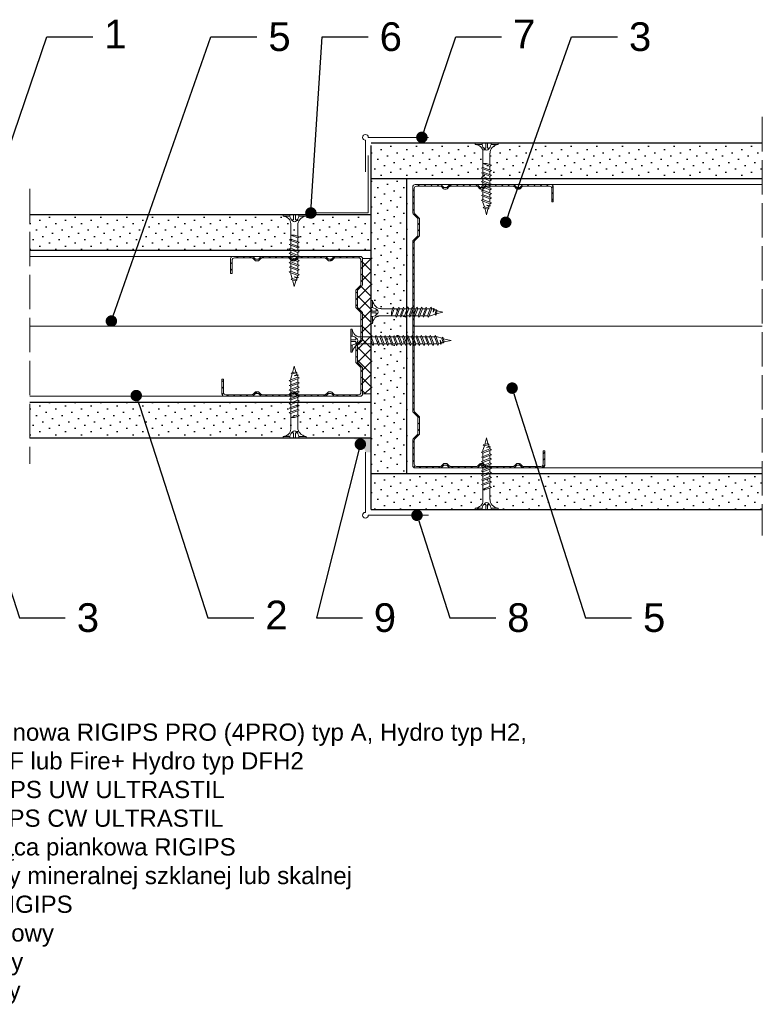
# Model space of a CAD drawing. Header units: millimetres. Extents: x 1745 to 2186, y 1219 to 1563.
# Tile 2 of 2: x 1927 to 2186, y 1219 to 1563. Entities that reach past the tile are written whole.
import ezdxf
from ezdxf import colors
from ezdxf.entities.mleader import LeaderData, LeaderLine
from ezdxf.math import Vec2, Vec3

# ---------------------------------------------------------------- set-up
doc = ezdxf.new("R2010")
doc.units = ezdxf.units.MM
doc.linetypes.add('ACAD_ISO02W100', pattern=[15, 12, -3])
for name, color, linetype, lineweight in [('_ISOVER WELNA', 7, 'BATTING', 9), ('_RIGIPS AKCESORIA', 7, 'Continuous', 18), ('_RIGIPS G-K', 7, 'Continuous', 25), ('_RIGIPS PROFIL', 7, 'Continuous', 18), ('KRESKOWANIE', 7, 'Continuous', 9), ('OPISY', 7, 'Continuous', 9), ('PRZERYWANA', 7, 'ACAD_ISO02W100', 9)]:
    doc.layers.add(name, color=color, linetype=linetype, lineweight=lineweight)
doc.styles.get("Standard").update_dxf_attribs({"font": 'arial.ttf'})
doc.linetypes.add('BATTING', pattern='A,0.00254,-2.54,[134,ltypeshp.shx,S=2.54,R=0,X=-2.54,Y=0],-5.08,[134,ltypeshp.shx,S=2.54,R=180,X=2.54,Y=0],-2.54', length=10.16254)
pattern_1 = [(315, (0, 0.9), (3.367596, 1.122532), [0, -3.175])]
pattern_2 = [(315, (0, -0.9), (3.367596, 1.122532), [0, -3.175])]

# ---------------------------------------------------------------- blocks, each defined once
blk = doc.blocks.new('CW 50 ULTRASTIL')
h = blk.add_hatch()
h.set_pattern_fill('ANSI31', color=256, scale=0.5, style=0)
h.paths.add_polyline_path([(28.56, 40.65, -0.198912), (28.71, 41), (30.21, 42.51, 0.198912), (30.36, 42.86), (30.36, 48.45, 0.198912), (30.21, 48.8), (28.71, 50.31, -0.198912), (28.56, 50.66), (28.56, 59.85, -0.198912), (28.71, 60.2), (30.21, 61.71, 0.198912), (30.36, 62.06), (30.36, 67.65, 0.198912), (30.21, 68), (28.71, 69.51, -0.198912), (28.56, 69.86), (28.56, 78.31, -0.414214), (29.36, 79.11), (37.68, 79.11, -0.198912), (38.04, 78.96), (38.74, 78.25, 0.198912), (39.1, 78.11), (39.68, 78.11, 0.198912), (40.04, 78.25), (40.74, 78.96, -0.198912), (41.1, 79.11), (50.38, 79.11, -0.198912), (50.74, 78.96), (51.44, 78.25, 0.198912), (51.8, 78.11), (52.38, 78.11, 0.198912), (52.74, 78.25), (53.44, 78.96, -0.198912), (53.8, 79.11), (63.08, 79.11, -0.198912), (63.44, 78.96), (64.14, 78.25, 0.198912), (64.5, 78.11), (65.08, 78.11, 0.198912), (65.44, 78.25), (66.14, 78.96, -0.198912), (66.5, 79.11), (75.66, 79.11, -0.414214), (76.46, 78.31), (76.46, 73.66), (77.01, 73.66), (77.01, 78.86, 0.414214), (76.21, 79.66), (66.5, 79.66, 0.198912), (66.14, 79.51), (65.44, 78.8, -0.198912), (65.08, 78.66), (64.5, 78.66, -0.198912), (64.14, 78.8), (63.44, 79.51, 0.198912), (63.08, 79.66), (53.8, 79.66, 0.198912), (53.44, 79.51), (52.74, 78.8, -0.198912), (52.38, 78.66), (51.8, 78.66, -0.198912), (51.44, 78.8), (50.74, 79.51, 0.198912), (50.38, 79.66), (41.1, 79.66, 0.198912), (40.74, 79.51), (40.04, 78.8, -0.198912), (39.68, 78.66), (39.1, 78.66, -0.198912), (38.74, 78.8), (38.04, 79.51, 0.198912), (37.68, 79.66), (28.81, 79.66, 0.414214), (28.01, 78.86), (28.01, 69.86, 0.198912), (28.16, 69.51), (29.66, 68, -0.198912), (29.81, 67.65), (29.81, 62.06, -0.198912), (29.66, 61.71), (28.16, 60.2, 0.198912), (28.01, 59.85), (28.01, 50.66, 0.198912), (28.16, 50.31), (29.66, 48.8, -0.198912), (29.81, 48.45), (29.81, 42.86, -0.198912), (29.66, 42.51), (28.16, 41, 0.198912), (28.01, 40.65), (28.01, 31.66, 0.414214), (28.81, 30.86), (37.68, 30.86, 0.198912), (38.04, 31), (38.74, 31.71, -0.198912), (39.1, 31.86), (39.68, 31.86, -0.198912), (40.04, 31.71), (40.74, 31, 0.198912), (41.1, 30.86), (50.38, 30.86, 0.198912), (50.74, 31), (51.44, 31.71, -0.198912), (51.8, 31.86), (52.38, 31.86, -0.198912), (52.74, 31.71), (53.44, 31, 0.198912), (53.8, 30.86), (63.08, 30.86, 0.198912), (63.44, 31), (64.14, 31.71, -0.198912), (64.5, 31.86), (65.08, 31.86, -0.198912), (65.44, 31.71), (66.14, 31, 0.198912), (66.5, 30.86), (73.21, 30.86, 0.414214), (74.01, 31.66), (74.01, 36.86), (73.46, 36.86), (73.46, 32.21, -0.414214), (72.66, 31.41), (66.5, 31.41, -0.198912), (66.14, 31.55), (65.44, 32.26, 0.198912), (65.08, 32.41), (64.5, 32.41, 0.198912), (64.14, 32.26), (63.44, 31.55, -0.198912), (63.08, 31.41), (53.8, 31.41, -0.198912), (53.44, 31.55), (52.74, 32.26, 0.198912), (52.38, 32.41), (51.8, 32.41, 0.198912), (51.44, 32.26), (50.74, 31.55, -0.198912), (50.38, 31.41), (41.1, 31.41, -0.198912), (40.74, 31.55), (40.04, 32.26, 0.198912), (39.68, 32.41), (39.1, 32.41, 0.198912), (38.74, 32.26), (38.04, 31.55, -0.198912), (37.68, 31.41), (29.36, 31.41, -0.414214), (28.56, 32.21)])
at = {"layer": '_RIGIPS PROFIL'}
for p, q in [((37.68, 79.66), (28.81, 79.66)), ((37.68, 79.11), (29.36, 79.11)), ((38.04, 79.51), (38.74, 78.8)), ((40.74, 79.51), (40.04, 78.8)), ((50.38, 79.66), (41.1, 79.66)), ((50.38, 79.11), (41.1, 79.11)), ((50.74, 79.51), (51.44, 78.8)), ((53.44, 79.51), (52.74, 78.8)), ((53.8, 79.66), (63.08, 79.66)), ((53.8, 79.11), (63.08, 79.11)), ((63.44, 79.51), (64.14, 78.8)), ((66.14, 79.51), (65.44, 78.8)), ((76.21, 79.66), (66.5, 79.66)), ((75.66, 79.11), (66.5, 79.11)), ((28.01, 78.86), (28.01, 69.86)), ((28.56, 78.31), (28.56, 69.86)), ((38.04, 78.96), (38.74, 78.25)), ((39.68, 78.66), (39.1, 78.66)), ((39.68, 78.11), (39.1, 78.11)), ((40.74, 78.96), (40.04, 78.25)), ((50.74, 78.96), (51.44, 78.25)), ((52.38, 78.66), (51.8, 78.66)), ((52.38, 78.11), (51.8, 78.11)), ((53.44, 78.96), (52.74, 78.25)), ((63.44, 78.96), (64.14, 78.25)), ((65.08, 78.66), (64.5, 78.66)), ((65.08, 78.11), (64.5, 78.11)), ((66.14, 78.96), (65.44, 78.25)), ((76.46, 73.66), (76.46, 78.31)), ((77.01, 73.66), (77.01, 78.86)), ((76.46, 73.66), (77.01, 73.66)), ((29.66, 68), (28.16, 69.51)), ((30.21, 68), (28.71, 69.51)), ((29.81, 67.65), (29.81, 62.06)), ((30.36, 67.65), (30.36, 62.06)), ((28.01, 59.85), (28.01, 50.66)), ((29.66, 61.71), (28.16, 60.2)), ((28.56, 59.85), (28.56, 50.66)), ((30.21, 61.71), (28.71, 60.2)), ((29.66, 48.8), (28.16, 50.31)), ((30.21, 48.8), (28.71, 50.31)), ((29.81, 42.86), (29.81, 48.45)), ((30.36, 42.86), (30.36, 48.45)), ((29.66, 42.51), (28.16, 41)), ((30.21, 42.51), (28.71, 41)), ((28.01, 31.66), (28.01, 40.65)), ((28.56, 32.21), (28.56, 40.65)), ((73.46, 36.86), (73.46, 32.21)), ((73.46, 36.86), (74.01, 36.86)), ((74.01, 36.86), (74.01, 31.66)), ((37.68, 31.41), (29.36, 31.41)), ((38.04, 31.55), (38.74, 32.26)), ((38.04, 31), (38.74, 31.71)), ((39.68, 32.41), (39.1, 32.41)), ((39.68, 31.86), (39.1, 31.86)), ((40.74, 31.55), (40.04, 32.26)), ((40.74, 31), (40.04, 31.71)), ((50.38, 31.41), (41.1, 31.41)), ((50.74, 31.55), (51.44, 32.26)), ((50.74, 31), (51.44, 31.71)), ((52.38, 32.41), (51.8, 32.41)), ((52.38, 31.86), (51.8, 31.86)), ((53.44, 31.55), (52.74, 32.26)), ((53.44, 31), (52.74, 31.71)), ((53.8, 31.41), (63.08, 31.41)), ((63.44, 31.55), (64.14, 32.26)), ((63.44, 31), (64.14, 31.71)), ((65.08, 32.41), (64.5, 32.41)), ((65.08, 31.86), (64.5, 31.86)), ((66.14, 31.55), (65.44, 32.26)), ((66.14, 31), (65.44, 31.71)), ((72.66, 31.41), (66.5, 31.41)), ((37.68, 30.86), (28.81, 30.86)), ((50.38, 30.86), (41.1, 30.86)), ((53.8, 30.86), (63.08, 30.86)), ((73.21, 30.86), (66.5, 30.86))]:
    blk.add_line(p, q, dxfattribs=at)
for centre, radius, start, end in [((28.81, 78.86), 0.8, 90, 180), ((29.36, 78.31), 0.8, 90, 180), ((37.68, 79.16), 0.5, 45, 90), ((37.68, 78.61), 0.5, 45, 90), ((41.1, 79.16), 0.5, 90, 135), ((41.1, 78.61), 0.5, 90, 135), ((50.38, 79.16), 0.5, 45, 90), ((50.38, 78.61), 0.5, 45, 90), ((53.8, 79.16), 0.5, 90, 135), ((53.8, 78.61), 0.5, 90, 135), ((63.08, 79.16), 0.5, 45, 90), ((63.08, 78.61), 0.5, 45, 90), ((66.5, 79.16), 0.5, 90, 135), ((66.5, 78.61), 0.5, 90, 135), ((75.66, 78.31), 0.8, 0, 90), ((76.21, 78.86), 0.8, 0, 90), ((39.1, 79.16), 0.5, 225, 270), ((39.1, 78.61), 0.5, 225, 270), ((39.68, 79.16), 0.5, 270, 315), ((39.68, 78.61), 0.5, 270, 315), ((51.8, 79.16), 0.5, 225, 270), ((51.8, 78.61), 0.5, 225, 270), ((52.38, 79.16), 0.5, 270, 315), ((52.38, 78.61), 0.5, 270, 315), ((64.5, 79.16), 0.5, 225, 270), ((64.5, 78.61), 0.5, 225, 270), ((65.08, 79.16), 0.5, 270, 315), ((65.08, 78.61), 0.5, 270, 315), ((28.51, 69.86), 0.5, 180, 225), ((29.06, 69.86), 0.5, 180, 225), ((29.31, 67.65), 0.5, 0, 45), ((29.86, 67.65), 0.5, 0, 45), ((29.31, 62.06), 0.5, 315, 0), ((29.86, 62.06), 0.5, 315, 0), ((28.51, 59.85), 0.5, 135, 180), ((29.06, 59.85), 0.5, 135, 180), ((28.51, 50.66), 0.5, 180, 225), ((29.06, 50.66), 0.5, 180, 225), ((29.31, 48.45), 0.5, 0, 45), ((29.86, 48.45), 0.5, 0, 45), ((29.31, 42.86), 0.5, 315, 0), ((29.86, 42.86), 0.5, 315, 0), ((28.51, 40.65), 0.5, 135, 180), ((29.06, 40.65), 0.5, 135, 180), ((28.81, 31.66), 0.8, 180, 270), ((29.36, 32.21), 0.8, 180, 270), ((37.68, 31.91), 0.5, 270, 315), ((37.68, 31.36), 0.5, 270, 315), ((39.1, 31.91), 0.5, 90, 135), ((39.1, 31.36), 0.5, 90, 135), ((39.68, 31.91), 0.5, 45, 90), ((39.68, 31.36), 0.5, 45, 90), ((41.1, 31.91), 0.5, 225, 270), ((41.1, 31.36), 0.5, 225, 270), ((50.38, 31.91), 0.5, 270, 315), ((50.38, 31.36), 0.5, 270, 315), ((51.8, 31.91), 0.5, 90, 135), ((51.8, 31.36), 0.5, 90, 135), ((52.38, 31.91), 0.5, 45, 90), ((52.38, 31.36), 0.5, 45, 90), ((53.8, 31.91), 0.5, 225, 270), ((53.8, 31.36), 0.5, 225, 270), ((63.08, 31.91), 0.5, 270, 315), ((63.08, 31.36), 0.5, 270, 315), ((64.5, 31.91), 0.5, 90, 135), ((64.5, 31.36), 0.5, 90, 135), ((65.08, 31.91), 0.5, 45, 90), ((65.08, 31.36), 0.5, 45, 90), ((66.5, 31.91), 0.5, 225, 270), ((66.5, 31.36), 0.5, 225, 270), ((72.66, 32.21), 0.8, 270, 0), ((73.21, 31.66), 0.8, 270, 0)]:
    blk.add_arc(centre, radius, start, end, dxfattribs=at)
blk = doc.blocks.new('TN 25')
at = {"layer": '_RIGIPS AKCESORIA'}
for p, q in [((0, -0.84), (0, 7.16)), ((0, 7.16), (0.46, 7.16)), ((0.46, 7.16), (0.46, 4.78)), ((0.46, 4.78), (0, 4.78)), ((0, 3.5), (1.77, 3.5)), ((1.77, 3.5), (1.77, 4.2)), ((3.02, 4.46), (8.47, 4.46)), ((7.12, 4.46), (7.12, 3.18)), ((8.03, 2.01), (7.12, 4.46)), ((8.47, 4.46), (8.79, 5)), ((9.61, 1.51), (8.47, 4.46)), ((8.79, 5), (9.93, 2.01)), ((9, 4.46), (10.1, 4.46)), ((10.1, 4.46), (10.41, 5)), ((11.23, 1.51), (10.1, 4.46)), ((10.41, 5), (11.56, 2.01)), ((10.62, 4.46), (11.67, 4.46)), ((11.67, 4.46), (11.99, 5)), ((12.81, 1.51), (11.67, 4.46)), ((11.99, 5), (13.14, 2.01)), ((12.2, 4.46), (13.21, 4.46)), ((13.21, 4.46), (13.52, 5)), ((14.34, 1.51), (13.21, 4.46)), ((13.52, 5), (14.67, 2.01)), ((13.73, 4.46), (14.8, 4.46)), ((14.8, 4.46), (15.12, 5)), ((15.94, 1.51), (14.8, 4.46)), ((15.12, 5), (16.26, 2.01)), ((15.33, 4.46), (16.42, 4.46)), ((16.42, 4.46), (16.73, 5)), ((17.55, 1.51), (16.42, 4.46)), ((16.73, 5), (17.88, 2.01)), ((16.94, 4.46), (17.99, 4.46)), ((17.99, 4.46), (18.31, 5)), ((19.13, 1.51), (17.99, 4.46)), ((18.31, 5), (19.45, 2.01)), ((18.52, 4.46), (19.68, 4.46)), ((19.68, 4.46), (20, 5)), ((20.82, 1.51), (19.68, 4.46)), ((20, 5), (21.14, 2.01)), ((20.21, 4.46), (20.7, 4.46)), ((20.7, 4.46), (22.28, 3.98)), ((22.28, 3.98), (22.56, 4.37)), ((22.7, 2.36), (22.28, 3.98)), ((22.56, 4.37), (23.03, 2.71)), ((22.71, 3.85), (25, 3.24)), ((0, 2.83), (1.77, 2.83)), ((0.46, 1.64), (0, 1.64)), ((0.46, -0.84), (0.46, 1.64)), ((1.77, 2.83), (1.77, 2.18)), ((7.49, 2.01), (3.55, 2.01)), ((7.12, 3.18), (7.65, 1.53)), ((7.65, 1.53), (8.03, 2.01)), ((9.41, 2.01), (8.03, 2.01)), ((9.93, 2.01), (9.61, 1.51)), ((11.04, 2.01), (9.93, 2.01)), ((11.56, 2.01), (11.23, 1.51)), ((12.61, 2.01), (11.56, 2.01)), ((13.14, 2.01), (12.81, 1.51)), ((14.15, 2.01), (13.14, 2.01)), ((14.67, 2.01), (14.34, 1.51)), ((15.74, 2.01), (14.67, 2.01)), ((16.26, 2.01), (15.94, 1.51)), ((17.36, 2.01), (16.26, 2.01)), ((17.88, 2.01), (17.55, 1.51)), ((18.93, 2.01), (17.88, 2.01)), ((19.45, 2.01), (19.13, 1.51)), ((19.45, 2.01), (20.62, 2.01)), ((21.14, 2.01), (20.82, 1.51)), ((21.14, 2.01), (21.81, 2.12)), ((21.85, 1.83), (21.67, 3.28)), ((21.67, 3.28), (22.14, 2.4)), ((22.14, 2.4), (21.85, 1.83)), ((22.7, 2.36), (22.14, 2.4)), ((23.03, 2.71), (22.7, 2.36)), ((25, 3.24), (23.03, 2.71)), ((0, -0.84), (0.46, -0.84))]:
    blk.add_line(p, q, dxfattribs=at)
for centre, major_axis, ratio, start_param, end_param in [((3.09, 7.67), (0.17, 3.2), 0.826134, 1.773653, 3.180586), ((-0.04, 0.9), (0, 3.93), 0.848176, -0.720942, -0.151112), ((1.66, 3.18), (0, 0.895), 0.848176, -1.552777, -0.720942), ((3.37, -1.57), (0.28, 3.57), 0.832181, 0.035984, 1.430787), ((-2.73, 15.91), (0, 14.76), 0.848176, 3.399396, 3.475072), ((0.59, 4.62), (0, 2.81), 0.848176, 3.475072, 3.862535), ((1.66, 3.18), (0, 0.895), 0.848176, 3.862535, 4.730408)]:
    blk.add_ellipse(centre, major_axis=major_axis, ratio=ratio, start_param=start_param, end_param=end_param, dxfattribs=at)
blk = doc.blocks.new('CW 100 ULTRASTIL')
h = blk.add_hatch()
h.set_pattern_fill('ANSI31', color=256, scale=0.5, style=0)
h.paths.add_polyline_path([(179.46, 109.85, -0.198912), (179.6, 110.2), (181.11, 111.71, 0.198912), (181.26, 112.06), (181.26, 117.65, 0.198912), (181.11, 118), (179.6, 119.51, -0.198912), (179.46, 119.86), (179.46, 128.31, -0.414214), (180.26, 129.11), (188.58, 129.11, -0.198912), (188.93, 128.96), (189.64, 128.25, 0.198912), (189.99, 128.11), (190.58, 128.11, 0.198912), (190.93, 128.25), (191.64, 128.96, -0.198912), (191.99, 129.11), (201.28, 129.11, -0.198912), (201.63, 128.96), (202.34, 128.25, 0.198912), (202.69, 128.11), (203.28, 128.11, 0.198912), (203.63, 128.25), (204.34, 128.96, -0.198912), (204.69, 129.11), (213.98, 129.11, -0.198912), (214.33, 128.96), (215.04, 128.25, 0.198912), (215.39, 128.11), (215.98, 128.11, 0.198912), (216.33, 128.25), (217.04, 128.96, -0.198912), (217.39, 129.11), (226.56, 129.11, -0.414214), (227.36, 128.31), (227.36, 123.66), (227.91, 123.66), (227.91, 128.86, 0.414214), (227.11, 129.66), (217.39, 129.66, 0.198912), (217.04, 129.51), (216.33, 128.8, -0.198912), (215.98, 128.66), (215.39, 128.66, -0.198912), (215.04, 128.8), (214.33, 129.51, 0.198912), (213.98, 129.66), (204.69, 129.66, 0.198912), (204.34, 129.51), (203.63, 128.8, -0.198912), (203.28, 128.66), (202.69, 128.66, -0.198912), (202.34, 128.8), (201.63, 129.51, 0.198912), (201.28, 129.66), (191.99, 129.66, 0.198912), (191.64, 129.51), (190.93, 128.8, -0.198912), (190.58, 128.66), (189.99, 128.66, -0.198912), (189.64, 128.8), (188.93, 129.51, 0.198912), (188.58, 129.66), (179.71, 129.66, 0.414214), (178.91, 128.86), (178.91, 119.86, 0.198912), (179.05, 119.51), (180.56, 118, -0.198912), (180.71, 117.65), (180.71, 112.06, -0.198912), (180.56, 111.71), (179.05, 110.2, 0.198912), (178.91, 109.85), (178.91, 50.66, 0.198912), (179.05, 50.31), (180.56, 48.8, -0.198912), (180.71, 48.45), (180.71, 42.86, -0.198912), (180.56, 42.51), (179.05, 41, 0.198912), (178.91, 40.65), (178.91, 31.66, 0.414214), (179.71, 30.86), (188.58, 30.86, 0.198912), (188.93, 31), (189.64, 31.71, -0.198912), (189.99, 31.86), (190.58, 31.86, -0.198912), (190.93, 31.71), (191.64, 31, 0.198912), (191.99, 30.86), (201.28, 30.86, 0.198912), (201.63, 31), (202.34, 31.71, -0.198912), (202.69, 31.86), (203.28, 31.86, -0.198912), (203.63, 31.71), (204.34, 31, 0.198912), (204.69, 30.86), (213.98, 30.86, 0.198912), (214.33, 31), (215.04, 31.71, -0.198912), (215.39, 31.86), (215.98, 31.86, -0.198912), (216.33, 31.71), (217.04, 31, 0.198912), (217.39, 30.86), (224.11, 30.86, 0.414214), (224.91, 31.66), (224.91, 36.86), (224.36, 36.86), (224.36, 32.21, -0.414214), (223.56, 31.41), (217.39, 31.41, -0.198912), (217.04, 31.55), (216.33, 32.26, 0.198912), (215.98, 32.41), (215.39, 32.41, 0.198912), (215.04, 32.26), (214.33, 31.55, -0.198912), (213.98, 31.41), (204.69, 31.41, -0.198912), (204.34, 31.55), (203.63, 32.26, 0.198912), (203.28, 32.41), (202.69, 32.41, 0.198912), (202.34, 32.26), (201.63, 31.55, -0.198912), (201.28, 31.41), (191.99, 31.41, -0.198912), (191.64, 31.55), (190.93, 32.26, 0.198912), (190.58, 32.41), (189.99, 32.41, 0.198912), (189.64, 32.26), (188.93, 31.55, -0.198912), (188.58, 31.41), (180.26, 31.41, -0.414214), (179.46, 32.21), (179.46, 40.65, -0.198912), (179.6, 41), (181.11, 42.51, 0.198912), (181.26, 42.86), (181.26, 48.45, 0.198912), (181.11, 48.8), (179.6, 50.31, -0.198912), (179.46, 50.66)])
at = {"layer": '_RIGIPS PROFIL'}
for p, q in [((178.91, 128.86), (178.91, 119.86)), ((179.46, 128.31), (179.46, 119.86)), ((188.58, 129.66), (179.71, 129.66)), ((188.58, 129.11), (180.26, 129.11)), ((188.93, 129.51), (189.64, 128.8)), ((188.93, 128.96), (189.64, 128.25)), ((190.58, 128.66), (189.99, 128.66)), ((190.58, 128.11), (189.99, 128.11)), ((191.64, 129.51), (190.93, 128.8)), ((191.64, 128.96), (190.93, 128.25)), ((201.28, 129.66), (191.99, 129.66)), ((201.28, 129.11), (191.99, 129.11)), ((201.63, 129.51), (202.34, 128.8)), ((201.63, 128.96), (202.34, 128.25)), ((203.28, 128.66), (202.69, 128.66)), ((203.28, 128.11), (202.69, 128.11)), ((204.34, 129.51), (203.63, 128.8)), ((204.34, 128.96), (203.63, 128.25)), ((204.69, 129.66), (213.98, 129.66)), ((204.69, 129.11), (213.98, 129.11)), ((214.33, 129.51), (215.04, 128.8)), ((214.33, 128.96), (215.04, 128.25)), ((215.98, 128.66), (215.39, 128.66)), ((215.98, 128.11), (215.39, 128.11)), ((217.04, 129.51), (216.33, 128.8)), ((217.04, 128.96), (216.33, 128.25)), ((227.11, 129.66), (217.39, 129.66)), ((226.56, 129.11), (217.39, 129.11)), ((227.36, 123.66), (227.36, 128.31)), ((227.91, 123.66), (227.91, 128.86)), ((227.36, 123.66), (227.91, 123.66)), ((180.56, 118), (179.05, 119.51)), ((181.11, 118), (179.6, 119.51)), ((180.71, 117.65), (180.71, 112.06)), ((181.26, 117.65), (181.26, 112.06)), ((180.56, 111.71), (179.05, 110.2)), ((181.11, 111.71), (179.6, 110.2)), ((178.91, 109.85), (178.91, 50.66)), ((179.46, 109.85), (179.46, 50.66)), ((180.56, 48.8), (179.05, 50.31)), ((181.11, 48.8), (179.6, 50.31)), ((180.71, 42.86), (180.71, 48.45)), ((181.26, 42.86), (181.26, 48.45)), ((180.56, 42.51), (179.05, 41)), ((181.11, 42.51), (179.6, 41)), ((178.91, 31.66), (178.91, 40.65)), ((179.46, 32.21), (179.46, 40.65)), ((224.36, 36.86), (224.36, 32.21)), ((224.36, 36.86), (224.91, 36.86)), ((224.91, 36.86), (224.91, 31.66)), ((188.58, 31.41), (180.26, 31.41)), ((188.93, 31.55), (189.64, 32.26)), ((188.93, 31), (189.64, 31.71)), ((190.58, 32.41), (189.99, 32.41)), ((190.58, 31.86), (189.99, 31.86)), ((191.64, 31.55), (190.93, 32.26)), ((191.64, 31), (190.93, 31.71)), ((201.28, 31.41), (191.99, 31.41)), ((201.63, 31.55), (202.34, 32.26)), ((201.63, 31), (202.34, 31.71)), ((203.28, 32.41), (202.69, 32.41)), ((203.28, 31.86), (202.69, 31.86)), ((204.34, 31.55), (203.63, 32.26)), ((204.34, 31), (203.63, 31.71)), ((204.69, 31.41), (213.98, 31.41)), ((214.33, 31.55), (215.04, 32.26)), ((214.33, 31), (215.04, 31.71)), ((215.98, 32.41), (215.39, 32.41)), ((215.98, 31.86), (215.39, 31.86)), ((217.04, 31.55), (216.33, 32.26)), ((217.04, 31), (216.33, 31.71)), ((223.56, 31.41), (217.39, 31.41)), ((188.58, 30.86), (179.71, 30.86)), ((201.28, 30.86), (191.99, 30.86)), ((204.69, 30.86), (213.98, 30.86)), ((224.11, 30.86), (217.39, 30.86))]:
    blk.add_line(p, q, dxfattribs=at)
for centre, radius, start, end in [((179.71, 128.86), 0.8, 90, 180), ((180.26, 128.31), 0.8, 90, 180), ((188.58, 129.16), 0.5, 45, 90), ((188.58, 128.61), 0.5, 45, 90), ((189.99, 129.16), 0.5, 225, 270), ((189.99, 128.61), 0.5, 225, 270), ((190.58, 129.16), 0.5, 270, 315), ((190.58, 128.61), 0.5, 270, 315), ((191.99, 129.16), 0.5, 90, 135), ((191.99, 128.61), 0.5, 90, 135), ((201.28, 129.16), 0.5, 45, 90), ((201.28, 128.61), 0.5, 45, 90), ((202.69, 129.16), 0.5, 225, 270), ((202.69, 128.61), 0.5, 225, 270), ((203.28, 129.16), 0.5, 270, 315), ((203.28, 128.61), 0.5, 270, 315), ((204.69, 129.16), 0.5, 90, 135), ((204.69, 128.61), 0.5, 90, 135), ((213.98, 129.16), 0.5, 45, 90), ((213.98, 128.61), 0.5, 45, 90), ((215.39, 129.16), 0.5, 225, 270), ((215.39, 128.61), 0.5, 225, 270), ((215.98, 129.16), 0.5, 270, 315), ((215.98, 128.61), 0.5, 270, 315), ((217.39, 129.16), 0.5, 90, 135), ((217.39, 128.61), 0.5, 90, 135), ((226.56, 128.31), 0.8, 0, 90), ((227.11, 128.86), 0.8, 0, 90), ((179.41, 119.86), 0.5, 180, 225), ((179.96, 119.86), 0.5, 180, 225), ((180.21, 117.65), 0.5, 0, 45), ((180.76, 117.65), 0.5, 0, 45), ((179.41, 109.85), 0.5, 135, 180), ((179.96, 109.85), 0.5, 135, 180), ((180.21, 112.06), 0.5, 315, 0), ((180.76, 112.06), 0.5, 315, 0), ((179.41, 50.66), 0.5, 180, 225), ((179.96, 50.66), 0.5, 180, 225), ((180.21, 48.45), 0.5, 0, 45), ((180.76, 48.45), 0.5, 0, 45), ((180.21, 42.86), 0.5, 315, 0), ((180.76, 42.86), 0.5, 315, 0), ((179.41, 40.65), 0.5, 135, 180), ((179.96, 40.65), 0.5, 135, 180), ((179.71, 31.66), 0.8, 180, 270), ((180.26, 32.21), 0.8, 180, 270), ((188.58, 31.91), 0.5, 270, 315), ((188.58, 31.36), 0.5, 270, 315), ((189.99, 31.91), 0.5, 90, 135), ((189.99, 31.36), 0.5, 90, 135), ((190.58, 31.91), 0.5, 45, 90), ((190.58, 31.36), 0.5, 45, 90), ((191.99, 31.91), 0.5, 225, 270), ((191.99, 31.36), 0.5, 225, 270), ((201.28, 31.91), 0.5, 270, 315), ((201.28, 31.36), 0.5, 270, 315), ((202.69, 31.91), 0.5, 90, 135), ((202.69, 31.36), 0.5, 90, 135), ((203.28, 31.91), 0.5, 45, 90), ((203.28, 31.36), 0.5, 45, 90), ((204.69, 31.91), 0.5, 225, 270), ((204.69, 31.36), 0.5, 225, 270), ((213.98, 31.91), 0.5, 270, 315), ((213.98, 31.36), 0.5, 270, 315), ((215.39, 31.91), 0.5, 90, 135), ((215.39, 31.36), 0.5, 90, 135), ((215.98, 31.91), 0.5, 45, 90), ((215.98, 31.36), 0.5, 45, 90), ((217.39, 31.91), 0.5, 225, 270), ((217.39, 31.36), 0.5, 225, 270), ((223.56, 32.21), 0.8, 270, 0), ((224.11, 31.66), 0.8, 270, 0)]:
    blk.add_arc(centre, radius, start, end, dxfattribs=at)
blk = doc.blocks.new('polnaroznik')
at = {"layer": '_RIGIPS AKCESORIA'}
for p, q in [((429.5, 44.15), (429.5, 55.15)), ((430.5, 56.15), (451.5, 56.15))]:
    blk.add_line(p, q, dxfattribs=at)
blk.add_arc((429.5, 56.15), 1, 0, 270, dxfattribs=at)
blk = doc.blocks.new('TN 35')
at = {"layer": '_RIGIPS AKCESORIA'}
for p, q in [((0, -0.84), (0, 7.16)), ((0, 7.16), (0.46, 7.16)), ((0.46, 7.16), (0.46, 4.78)), ((0.46, 4.78), (0, 4.78)), ((0, 3.5), (1.77, 3.5)), ((1.77, 3.5), (1.77, 4.2)), ((3.02, 4.46), (8.47, 4.46)), ((7.12, 4.46), (7.12, 3.18)), ((8.03, 2.01), (7.12, 4.46)), ((8.47, 4.46), (8.79, 5)), ((9.61, 1.51), (8.47, 4.46)), ((8.79, 5), (9.93, 2.01)), ((9, 4.46), (10.1, 4.46)), ((10.1, 4.46), (10.41, 5)), ((11.23, 1.51), (10.1, 4.46)), ((10.41, 5), (11.56, 2.01)), ((10.62, 4.46), (11.67, 4.46)), ((11.67, 4.46), (11.99, 5)), ((12.81, 1.51), (11.67, 4.46)), ((11.99, 5), (13.14, 2.01)), ((12.2, 4.46), (13.21, 4.46)), ((13.21, 4.46), (13.52, 5)), ((14.34, 1.51), (13.21, 4.46)), ((13.52, 5), (14.67, 2.01)), ((13.73, 4.46), (14.8, 4.46)), ((14.8, 4.46), (15.12, 5)), ((15.94, 1.51), (14.8, 4.46)), ((15.12, 5), (16.26, 2.01)), ((15.33, 4.46), (16.42, 4.46)), ((16.42, 4.46), (16.73, 5)), ((17.55, 1.51), (16.42, 4.46)), ((16.73, 5), (17.88, 2.01)), ((16.94, 4.46), (17.99, 4.46)), ((17.99, 4.46), (18.31, 5)), ((19.13, 1.51), (17.99, 4.46)), ((18.31, 5), (19.45, 2.01)), ((18.52, 4.46), (19.57, 4.46)), ((19.57, 4.46), (19.88, 5)), ((20.7, 1.51), (19.57, 4.46)), ((19.88, 5), (21.03, 2.01)), ((20.09, 4.46), (21.14, 4.46)), ((21.14, 4.46), (21.46, 5)), ((22.28, 1.51), (21.14, 4.46)), ((21.46, 5), (22.6, 2.01)), ((21.67, 4.46), (22.72, 4.46)), ((22.72, 4.46), (23.03, 5)), ((23.85, 1.51), (22.72, 4.46)), ((23.03, 5), (24.18, 2.01)), ((23.24, 4.46), (24.29, 4.46)), ((24.29, 4.46), (24.61, 5)), ((25.43, 1.51), (24.29, 4.46)), ((24.61, 5), (25.75, 2.01)), ((24.81, 4.46), (25.87, 4.46)), ((25.87, 4.46), (26.18, 5)), ((27, 1.51), (25.87, 4.46)), ((26.18, 5), (27.33, 2.01)), ((26.39, 4.46), (27.44, 4.46)), ((27.44, 4.46), (27.76, 5)), ((28.58, 1.51), (27.44, 4.46)), ((27.76, 5), (28.9, 2.01)), ((27.96, 4.46), (29.13, 4.46)), ((29.13, 4.46), (29.45, 5)), ((30.27, 1.51), (29.13, 4.46)), ((29.45, 5), (30.59, 2.01)), ((29.65, 4.46), (30.15, 4.46)), ((30.15, 4.46), (31.73, 3.98)), ((31.73, 3.98), (32.01, 4.37)), ((32.15, 2.36), (31.73, 3.98)), ((32.01, 4.37), (32.48, 2.71)), ((32.16, 3.85), (35, 3.24)), ((0, 2.83), (1.77, 2.83)), ((0.46, 1.64), (0, 1.64)), ((0.46, -0.84), (0.46, 1.64)), ((1.77, 2.83), (1.77, 2.18)), ((7.49, 2.01), (3.55, 2.01)), ((7.12, 3.18), (7.65, 1.53)), ((7.65, 1.53), (8.03, 2.01)), ((9.41, 2.01), (8.03, 2.01)), ((9.93, 2.01), (9.61, 1.51)), ((11.04, 2.01), (9.93, 2.01)), ((11.56, 2.01), (11.23, 1.51)), ((12.61, 2.01), (11.56, 2.01)), ((13.14, 2.01), (12.81, 1.51)), ((14.15, 2.01), (13.14, 2.01)), ((14.67, 2.01), (14.34, 1.51)), ((15.74, 2.01), (14.67, 2.01)), ((16.26, 2.01), (15.94, 1.51)), ((17.36, 2.01), (16.26, 2.01)), ((17.88, 2.01), (17.55, 1.51)), ((18.93, 2.01), (17.84, 2.01)), ((19.45, 2.01), (19.13, 1.51)), ((20.51, 2.01), (19.41, 2.01)), ((21.03, 2.01), (20.7, 1.51)), ((22.08, 2.01), (20.99, 2.01)), ((22.6, 2.01), (22.28, 1.51)), ((23.66, 2.01), (22.56, 2.01)), ((24.18, 2.01), (23.85, 1.51)), ((25.23, 2.01), (24.14, 2.01)), ((25.75, 2.01), (25.43, 1.51)), ((26.81, 2.01), (25.71, 2.01)), ((27.33, 2.01), (27, 1.51)), ((28.38, 2.01), (27.33, 2.01)), ((28.9, 2.01), (28.58, 1.51)), ((28.9, 2.01), (30.07, 2.01)), ((30.59, 2.01), (30.27, 1.51)), ((30.59, 2.01), (31.26, 2.12)), ((31.3, 1.83), (31.12, 3.28)), ((31.12, 3.28), (31.59, 2.4)), ((31.59, 2.4), (31.3, 1.83)), ((32.15, 2.36), (31.59, 2.4)), ((32.48, 2.71), (32.15, 2.36)), ((35, 3.24), (32.48, 2.71)), ((0, -0.84), (0.46, -0.84))]:
    blk.add_line(p, q, dxfattribs=at)
for centre, major_axis, ratio, start_param, end_param in [((3.09, 7.67), (0.17, 3.2), 0.826134, 1.773653, 3.180586), ((-0.04, 0.9), (0, 3.93), 0.848176, -0.720942, -0.151112), ((1.66, 3.18), (0, 0.895), 0.848176, -1.552777, -0.720942), ((3.37, -1.57), (0.28, 3.57), 0.832181, 0.035984, 1.430787), ((-2.73, 15.91), (0, 14.76), 0.848176, 3.399396, 3.475072), ((0.59, 4.62), (0, 2.81), 0.848176, 3.475072, 3.862535), ((1.66, 3.18), (0, 0.895), 0.848176, 3.862535, 4.730408)]:
    blk.add_ellipse(centre, major_axis=major_axis, ratio=ratio, start_param=start_param, end_param=end_param, dxfattribs=at)
blk = doc.blocks.new('_Dot')
at = {"color": 0, "linetype": 'ByBlock', "lineweight": -2}
blk.add_line((-0.5, 0), (-1, 0), dxfattribs=at)
at = {"color": 0, "linetype": 'ByBlock', "const_width": 0.5}
blk.add_lwpolyline([(-0.25, 0, 1), (0.25, 0, 1)], format="xyb", close=True, dxfattribs=at)
blk = doc.blocks.new('naroznik')
at = {"layer": '_RIGIPS AKCESORIA'}
for p, q in [((429.5, 69.65), (429.5, 90.65)), ((430.5, 91.65), (451.5, 91.65))]:
    blk.add_line(p, q, dxfattribs=at)
blk.add_arc((429.5, 91.65), 1, 0, 270, dxfattribs=at)

msp = doc.modelspace()

# ---------------------------------------------------------------- hatches: boundary and pattern name
at = {"layer": '_RIGIPS AKCESORIA'}
msp.add_hatch(color=256, dxfattribs=at).paths.add_polyline_path([(2049.628, 1416.875), (2042.628, 1416.875, -0.2772794), (2047.628, 1411.875), (2049.628, 1411.875)])
at = {"layer": '_RIGIPS G-K'}
h = msp.add_hatch(dxfattribs=at)
h.set_pattern_fill('DOTS', color=256, scale=2, angle=315, style=0)
h.set_pattern_definition(pattern_1)
h.paths.add_polyline_path([(2049.628, 1519.675), (2049.628, 1507.175), (2185.982, 1507.175), (2185.982, 1519.675)])
h = msp.add_hatch(dxfattribs=at)
h.set_pattern_fill('DOTS', color=256, scale=2, angle=315, style=0)
h.paths.add_polyline_path([(2062.128, 1507.175), (2049.628, 1507.175), (2049.628, 1404.375), (2062.128, 1404.375)])
h = msp.add_hatch(dxfattribs=at)
h.set_pattern_fill('DOTS', color=256, scale=2, angle=315, style=0)
h.set_pattern_definition(pattern_1)
h.paths.add_polyline_path([(1814.128, 1494.675), (1814.128, 1482.175), (1923.628, 1482.175), (1923.628, 1494.675)])
h.paths.add_polyline_path([(2049.628, 1482.175), (2049.628, 1494.675), (1930.628, 1494.675), (1930.628, 1482.175)])
h = msp.add_hatch(dxfattribs=at)
h.set_pattern_fill('DOTS', color=256, scale=2, angle=315, style=0)
h.set_pattern_definition(pattern_2)
h.paths.add_polyline_path([(2049.628, 1416.875), (2049.628, 1429.375), (1930.628, 1429.375), (1930.628, 1416.875)])
h.paths.add_polyline_path([(1814.128, 1429.375), (1814.128, 1416.875), (1923.628, 1416.875), (1923.628, 1429.375)])
h = msp.add_hatch(dxfattribs=at)
h.set_pattern_fill('DOTS', color=256, scale=2, angle=315, style=0)
h.set_pattern_definition(pattern_2)
h.paths.add_polyline_path([(2049.628, 1404.375), (2049.628, 1391.875), (2185.982, 1391.875), (2185.982, 1404.375)])
at = {"layer": 'KRESKOWANIE'}
h = msp.add_hatch(dxfattribs=at)
h.set_pattern_fill('ANSI37', color=256, style=0)
h.paths.add_polyline_path([(2049.628, 1479.375), (2046.628, 1479.375), (2046.628, 1470.382, -0.1989124), (2046.482, 1470.029), (2044.975, 1468.522, 0.1989124), (2044.828, 1468.168), (2044.828, 1462.582, 0.1989124), (2044.975, 1462.229), (2046.482, 1460.722, -0.1989124), (2046.628, 1460.368), (2046.628, 1451.182, -0.1989124), (2046.482, 1450.829), (2044.975, 1449.322, 0.1989124), (2044.828, 1448.968), (2044.828, 1443.382, 0.1989124), (2044.975, 1443.029), (2046.482, 1441.522, -0.1989124), (2046.628, 1441.168), (2046.628, 1432.175), (2049.628, 1432.175)])

# ---------------------------------------------------------------- linework, layer by layer
at = {"layer": '_ISOVER WELNA', "ltscale": 2.4}
msp.add_line((2046.078, 1455.775), (1930.628, 1455.775), dxfattribs=at)
at = {"layer": '_ISOVER WELNA', "ltscale": 4.8}
msp.add_line((2185.982, 1455.775), (2064.678, 1455.775), dxfattribs=at)
at = {"layer": '_RIGIPS AKCESORIA'}
for p, q in [((2046.628, 1479.375), (2049.628, 1479.375)), ((2046.628, 1432.175), (2049.628, 1432.175))]:
    msp.add_line(p, q, dxfattribs=at)
msp.add_lwpolyline([(2048.628, 1515.3), (2048.628, 1495.3), (2028.628, 1495.3)], dxfattribs=at)
at = {"layer": '_RIGIPS G-K'}
for p, q in [((2185.982, 1519.675), (2049.628, 1519.675)), ((2049.628, 1392.775), (2049.628, 1518.775)), ((2185.982, 1507.175), (2049.628, 1507.175)), ((2062.128, 1404.375), (2062.128, 1507.175)), ((2049.628, 1494.675), (1930.628, 1494.675)), ((2049.628, 1482.175), (1930.628, 1482.175)), ((1930.628, 1429.375), (2049.628, 1429.375)), ((1930.628, 1416.875), (2049.628, 1416.875)), ((2049.628, 1391.875), (2049.628, 1416.875)), ((2185.982, 1404.375), (2049.628, 1404.375)), ((2049.628, 1391.875), (2185.982, 1391.875))]:
    msp.add_line(p, q, dxfattribs=at)
at = {"layer": '_RIGIPS PROFIL'}
for p, q in [((2185.982, 1505.175), (2065.628, 1505.175)), ((1930.628, 1480.175), (2045.828, 1480.175)), ((2049.628, 1431.375), (2049.628, 1480.175)), ((1930.628, 1431.375), (2045.828, 1431.375)), ((2185.982, 1406.375), (2065.628, 1406.375))]:
    msp.add_line(p, q, dxfattribs=at)
at = {"layer": 'PRZERYWANA'}
for p, q in [((2185.982, 1528.775), (2185.982, 1382.775)), ((1930.628, 1503.775), (1930.628, 1407.775))]:
    msp.add_line(p, q, dxfattribs=at)

# ---------------------------------------------------------------- block references
at = {"layer": '_RIGIPS AKCESORIA'}
for name, p in [('polnaroznik', (1618.127, 1465.525)), ('TN 35', (2042.571, 1447.611))]:
    msp.add_blockref(name, p, dxfattribs=at)
at = {"layer": '_RIGIPS AKCESORIA', "xscale": -1}
for name, p, rotation in [('TN 25', (2093.073, 1519.675), 90), ('TN 25', (2026.092, 1494.675), 90), ('TN 25', (2049.628, 1463.94), 180), ('polnaroznik', (1618.127, 1446.025), 180)]:
    msp.add_blockref(name, p, dxfattribs=dict(at, rotation=rotation))
at = {"layer": '_RIGIPS AKCESORIA', "rotation": 90}
for name, p in [('TN 25', (2026.092, 1416.875)), ('TN 25', (2093.073, 1391.875)), ('naroznik', (2139.283, 960.374))]:
    msp.add_blockref(name, p, dxfattribs=at)
at = {"layer": '_RIGIPS PROFIL'}
msp.add_blockref('CW 100 ULTRASTIL', (1885.221, 1375.518), dxfattribs=at)
at = {"layer": '_RIGIPS PROFIL', "rotation": 180}
msp.add_blockref('CW 50 ULTRASTIL', (2074.638, 1511.033), dxfattribs=at)

# ---------------------------------------------------------------- texts
at = {"insert": (1842.182, 1317.261), "char_height": 6, "width": 268.37036, "attachment_point": 1}
msp.add_mtext('1. Płyta gipsowo-kartonowa RIGIPS PRO (4PRO) typ A, Hydro typ H2, Fire typ F, Fire+ typ DF lub Fire+ Hydro typ DFH2\\P2. Profil poziomy RIGIPS UW ULTRASTIL\\P3. Profil pionowy RIGIPS CW ULTRASTIL\\P4. Taśma uszczelniająca piankowa RIGIPS\\P5. Wypełnienie z wełny mineralnej szklanej lub skalnej\\P6. Taśma spoinowa RIGIPS\\P7. Półnarożnik aluminiowy\\P8. Narożnik aluminiowy\\P9. Kit trwale elastyczny', dxfattribs=at)

# ---------------------------------------------------------------- leaders
at = {"layer": 'OPISY'}
ml = msp.add_multileader_mtext('Standard', dxfattribs=at)
ml.set_content('1', color=256)
ml.set_leader_properties()
ml.set_arrow_properties(name='DOT')
ml.build(insert=Vec2(0, 0))
ctx = ml.context
ctx.base_point, ctx.char_height, ctx.landing_gap_size, ctx.plane_origin = Vec3(1952.588, 1556.704), 10, 4, Vec3(1759.999, 1700.364)
notes = []
notes.append((ctx, [(0, (1, 1, 0), (1936.588, 1556.704), (1, 0), 16, [(0, [(1913.795, 1489.992)], 0, [])])]))
ctx.mtext.insert, ctx.mtext.flow_direction = Vec3(1956.588, 1562.704), 5
ml = msp.add_multileader_mtext('Standard', dxfattribs=at)
ml.set_content('7', color=256)
ml.set_leader_properties()
ml.set_arrow_properties(name='DOT')
ml.build(insert=Vec2(0, 0))
ctx = ml.context
ctx.base_point, ctx.char_height, ctx.landing_gap_size, ctx.plane_origin = Vec3(2095.118, 1556.704), 10, 4, Vec3(1902.53, 1700.364)
notes.append((ctx, [(0, (1, 1, 0), (2079.118, 1556.704), (1, 0), 16, [(0, [(2067.317, 1521.675)], 0, [])])]))
ctx.mtext.insert, ctx.mtext.flow_direction = Vec3(2099.118, 1562.704), 5
ml = msp.add_multileader_mtext('Standard', dxfattribs=at)
ml.set_content('5', color=256)
ml.set_leader_properties()
ml.set_arrow_properties(name='DOT')
ml.build(insert=Vec2(0, 0))
ctx = ml.context
ctx.base_point, ctx.char_height, ctx.landing_gap_size, ctx.plane_origin = Vec3(2009.809, 1556.704), 10, 4, Vec3(1817.22, 1700.364)
notes.append((ctx, [(0, (1, 1, 0), (1993.809, 1556.704), (1, 0), 16, [(0, [(1959.082, 1457.602)], 0, [])])]))
ctx.mtext.insert, ctx.mtext.flow_direction = Vec3(2013.809, 1561.79), 5
ml = msp.add_multileader_mtext('Standard', dxfattribs=at)
ml.set_content('6', color=256)
ml.set_leader_properties()
ml.set_arrow_properties(name='DOT')
ml.build(insert=Vec2(0, 0))
ctx = ml.context
ctx.base_point, ctx.char_height, ctx.landing_gap_size, ctx.plane_origin = Vec3(2048.6, 1556.704), 10, 4, Vec3(1856.011, 1700.364)
notes.append((ctx, [(0, (1, 1, 0), (2032.6, 1556.704), (1, 0), 16, [(0, [(2028.628, 1495.3)], 0, [])])]))
ctx.mtext.insert, ctx.mtext.flow_direction = Vec3(2052.6, 1561.79), 5
ml = msp.add_multileader_mtext('Standard', dxfattribs=at)
ml.set_content('3', color=256)
ml.set_leader_properties()
ml.set_arrow_properties(name='DOT')
ml.build(insert=Vec2(0, 0))
ctx = ml.context
ctx.base_point, ctx.char_height, ctx.landing_gap_size, ctx.plane_origin = Vec3(2135.504, 1556.704), 10, 4, Vec3(1942.915, 1700.364)
notes.append((ctx, [(0, (1, 1, 0), (2119.504, 1556.704), (1, 0), 16, [(0, [(2096.566, 1492.075)], 0, [])])]))
ctx.mtext.insert, ctx.mtext.flow_direction = Vec3(2139.504, 1561.793), 5
ml = msp.add_multileader_mtext('Standard', dxfattribs=at)
ml.set_content('5', color=256)
ml.set_leader_properties()
ml.set_arrow_properties(name='DOT')
ml.build(insert=Vec2(0, 0))
ctx = ml.context
ctx.base_point, ctx.char_height, ctx.landing_gap_size, ctx.plane_origin = Vec3(2140.409, 1354.115), 10, 4, Vec3(1947.82, 1210.456)
notes.append((ctx, [(0, (1, 1, 0), (2124.409, 1354.115), (1, 0), 16, [(0, [(2098.772, 1434.225)], 0, [])])]))
ctx.mtext.insert, ctx.mtext.flow_direction = Vec3(2144.409, 1359.2), 5
ml = msp.add_multileader_mtext('Standard', dxfattribs=at)
ml.set_content('3', color=256)
ml.set_leader_properties()
ml.set_arrow_properties(name='DOT')
ml.build(insert=Vec2(0, 0))
ctx = ml.context
ctx.base_point, ctx.char_height, ctx.landing_gap_size, ctx.plane_origin = Vec3(1943.031, 1354.115), 10, 4, Vec3(1750.443, 1210.456)
notes.append((ctx, [(0, (1, 1, 0), (1927.031, 1354.115), (1, 0), 16, [(0, [(1902.027, 1431.618)], 0, [])])]))
ctx.mtext.insert, ctx.mtext.flow_direction = Vec3(1947.031, 1359.204), 5
ml = msp.add_multileader_mtext('Standard', dxfattribs=at)
ml.set_content('2', color=256)
ml.set_leader_properties()
ml.set_arrow_properties(name='DOT')
ml.build(insert=Vec2(0, 0))
ctx = ml.context
ctx.base_point, ctx.char_height, ctx.landing_gap_size, ctx.plane_origin = Vec3(2008.754, 1354.115), 10, 4, Vec3(1816.165, 1210.456)
notes.append((ctx, [(0, (1, 1, 0), (1992.754, 1354.115), (1, 0), 16, [(0, [(1967.749, 1431.618)], 0, [])])]))
ctx.mtext.insert, ctx.mtext.flow_direction = Vec3(2012.754, 1360.115), 5
ml = msp.add_multileader_mtext('Standard', dxfattribs=at)
ml.set_content('9', color=256)
ml.set_leader_properties()
ml.set_arrow_properties(name='DOT')
ml.build(insert=Vec2(0, 0))
ctx = ml.context
ctx.base_point, ctx.char_height, ctx.landing_gap_size, ctx.plane_origin = Vec3(2046.566, 1354.115), 10, 4, Vec3(1853.977, 1210.456)
notes.append((ctx, [(0, (1, 1, 0), (2030.566, 1354.115), (1, 0), 16, [(0, [(2045.873, 1414.655)], 0, [])])]))
ctx.mtext.insert, ctx.mtext.flow_direction = Vec3(2050.566, 1359.2), 5
ml = msp.add_multileader_mtext('Standard', dxfattribs=at)
ml.set_content('8', color=256)
ml.set_leader_properties()
ml.set_arrow_properties(name='DOT')
ml.build(insert=Vec2(0, 0))
ctx = ml.context
ctx.base_point, ctx.char_height, ctx.landing_gap_size, ctx.plane_origin = Vec3(2093.054, 1354.115), 10, 4, Vec3(1900.466, 1210.456)
notes.append((ctx, [(0, (1, 1, 0), (2077.054, 1354.115), (1, 0), 16, [(0, [(2065.61, 1389.875)], 0, [])])]))
ctx.mtext.insert, ctx.mtext.flow_direction = Vec3(2097.054, 1359.2), 5
for ctx, leaders in notes:
    for number, flags, end, landing, length, lines in leaders:
        leader = LeaderData()
        leader.index, (leader.has_last_leader_line, leader.has_dogleg_vector, leader.attachment_direction) = number, flags
        leader.last_leader_point, leader.dogleg_vector, leader.dogleg_length = Vec3(end), Vec3(landing), length
        for number, points, colour, breaks in lines:
            line = LeaderLine()
            line.index, line.vertices, line.color, line.breaks = number, Vec3.list(points), colors.encode_raw_color(colour), breaks
            leader.lines.append(line)
        ctx.leaders.append(leader)

doc.saveas('drawing.dxf')
